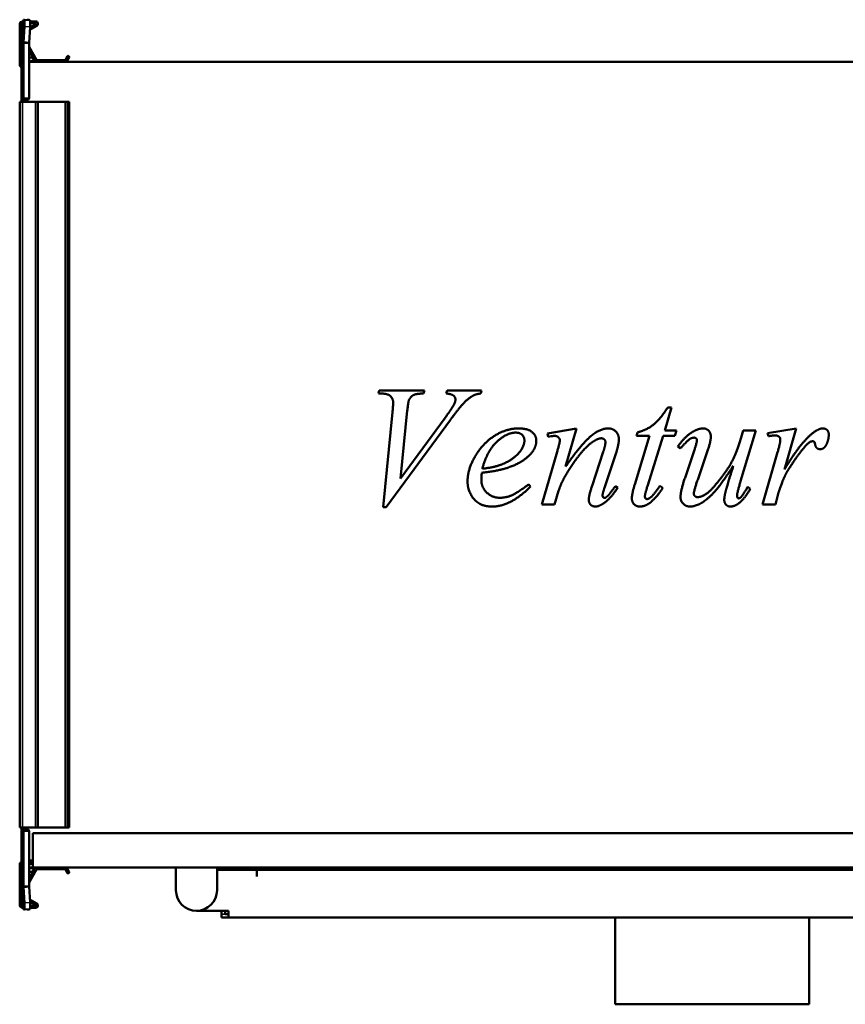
# Model space of a CAD drawing. Header units: millimetres. Extents: x 268 to 992, y 227 to 664.
# Tile 1 of 2: x 268 to 630, y 233 to 664. Entities that reach past the tile are written whole.
import ezdxf

# ---------------------------------------------------------------- set-up
doc = ezdxf.new("R2010")
doc.units = ezdxf.units.MM
doc.header["$LTSCALE"] = 3
doc.layers.add('Widoczne (ISO)', color=7, linetype='Continuous', lineweight=50)
doc.layers.add('Widoczne wąskie (ISO)', color=7, linetype='Continuous', lineweight=35)

msp = doc.modelspace()

# ---------------------------------------------------------------- linework, layer by layer
at = {"layer": 'Widoczne (ISO)'}
for p, q in [((268.2, 644.46), (268.2, 662.26)), ((269, 650.66), (269, 662.66)), ((269, 662.66), (269.3, 662.66)), ((269.8, 662.66), (269.3, 662.66)), ((269.4, 663.46), (269.8, 663.46)), ((269.8, 654.09), (269.8, 664.16)), ((269.81, 664.25), (270.24, 664.23)), ((270.24, 661.23), (269.81, 654.32)), ((270.24, 664.23), (272.73, 664.08)), ((271.42, 664.16), (272.3, 664.16)), ((272.3, 654.17), (272.73, 661.08)), ((275.7, 661.6), (272.65, 659.83)), ((272.71, 660.79), (275.3, 662.29)), ((272.8, 663.46), (275.2, 663.46)), ((275.2, 662.66), (272.8, 662.66)), ((269.8, 654.09), (269.8, 629.86)), ((271.2, 654.09), (269.8, 654.09)), ((269.81, 654.32), (271.2, 654.24)), ((271.2, 654.24), (272.3, 654.17)), ((272.3, 654.09), (271.2, 654.09)), ((272.3, 629.87), (272.3, 654.09)), ((272.33, 652.32), (275.59, 646.66)), ((269, 650.16), (269, 650.66)), ((269, 647.1), (269, 650.16)), ((269, 650.16), (269.3, 650.16)), ((269.72, 649.93), (269.8, 650.15)), ((274.9, 646.26), (272.3, 650.77)), ((272.3, 647.66), (273.4, 647.66)), ((288.24, 646.66), (289.18, 648.29)), ((289.87, 647.89), (288.93, 646.26)), ((289.45, 648.36), (289.8, 648.16)), ((269.06, 647.08), (269, 647.1)), ((269, 645.86), (269, 645.76)), ((269.07, 645.76), (269, 645.76)), ((269, 645.76), (269, 642.76)), ((269.06, 647.05), (269.06, 647.05)), ((273.4, 646.06), (272.3, 646.06)), ((987.7, 645.76), (272.3, 645.76)), ((275.77, 646.56), (288.06, 646.56)), ((269, 629.66), (269, 642.76)), ((269.06, 629.86), (269.06, 642.66)), ((269.4, 628.26), (268.2, 628.26)), ((268.2, 628.26), (268.2, 310.26)), ((269, 629.16), (269, 629.66)), ((269, 629.66), (269.3, 629.66)), ((269, 629.16), (269, 628.26)), ((269, 629.16), (269.3, 629.16)), ((269.8, 629.66), (269.3, 629.66)), ((269.4, 628.26), (275.2, 628.26)), ((269.8, 629.16), (269.8, 629.86)), ((269.8, 629.16), (271.5, 629.16)), ((271.5, 629.17), (271.5, 629.16)), ((271.5, 629.17), (271.6, 629.17)), ((271.5, 628.26), (271.5, 629.16)), ((276.2, 628.26), (275.2, 628.26)), ((276.2, 628.26), (288.06, 628.26)), ((276.2, 628.26), (276.2, 310.26)), ((288.06, 628.26), (288.24, 628.26)), ((288.24, 628.26), (289.18, 628.26)), ((289.45, 628.26), (289.18, 628.26)), ((289.45, 628.26), (289.8, 628.26)), ((289.9, 628.26), (289.8, 628.26)), ((289.9, 628.26), (289.9, 310.26)), ((425.4, 500.41), (425.77, 501.76)), ((425.77, 501.76), (445.54, 501.76)), ((445.54, 501.76), (445.13, 500.41)), ((455.14, 500.41), (455.59, 501.76)), ((455.59, 501.76), (470.58, 501.76)), ((470.58, 501.76), (470.22, 500.41)), ((426.75, 500.41), (425.4, 500.41)), ((427.45, 450.61), (431.57, 492.24)), ((438.07, 492.97), (435.09, 463.15)), ((553.84, 494.32), (550.85, 484.27)), ((552.2, 494.32), (553.84, 494.32)), ((456.94, 488.89), (428.79, 450.61)), ((435.09, 463.15), (454.61, 489.79)), ((499.46, 482.84), (512.17, 485.13)), ((512.17, 485.13), (507.39, 468.51)), ((538.56, 481.9), (538.93, 483.37)), ((550.85, 484.27), (555.96, 484.27)), ((555.96, 484.27), (555.35, 481.9)), ((590.85, 484.27), (584.11, 461.97)), ((584.39, 481.21), (585.25, 484.27)), ((585.25, 484.27), (590.85, 484.27)), ((595.91, 483.09), (608.53, 485.13)), ((608.53, 485.13), (603.39, 467.2)), ((499.79, 481.5), (499.46, 482.84)), ((501.14, 481.7), (499.79, 481.5)), ((537.74, 460.58), (544.2, 481.9)), ((544.2, 481.9), (538.56, 481.9)), ((550.12, 481.9), (543.42, 460.21)), ((555.35, 481.9), (550.12, 481.9)), ((596.4, 481.74), (595.91, 483.09)), ((497.05, 451.76), (503.71, 474.88)), ((519.03, 460.01), (523.93, 474.84)), ((557.76, 476.43), (556.61, 477.25)), ((559.76, 463.52), (563.6, 474.92)), ((593.75, 451.76), (600.32, 474.67)), ((529.57, 474.47), (524.46, 459.07)), ((569.36, 474.39), (565.31, 462.62)), ((491.25, 460.62), (491.99, 459.56)), ((504.37, 457.84), (502.57, 451.76)), ((529.12, 459.8), (530.27, 459.11)), ((548.77, 459.93), (550, 459.03)), ((587.25, 459.52), (588.35, 458.66)), ((600.57, 456.41), (599.38, 451.76)), ((428.79, 450.61), (427.45, 450.61)), ((502.57, 451.76), (497.05, 451.76)), ((599.38, 451.76), (593.75, 451.76)), ((269.4, 310.26), (268.2, 310.26)), ((269, 310.26), (269, 309.36)), ((269, 308.86), (269, 309.36)), ((269, 309.36), (269.3, 309.36)), ((269, 295.76), (269, 308.86)), ((269, 308.86), (269.3, 308.86)), ((269.06, 295.86), (269.06, 308.66)), ((269.3, 308.86), (269.8, 308.86)), ((269.4, 310.26), (275.2, 310.26)), ((269.8, 308.66), (269.8, 309.36)), ((271.5, 309.36), (269.8, 309.36)), ((269.8, 308.66), (269.8, 284.44)), ((271.5, 309.36), (271.5, 310.26)), ((271.5, 309.36), (271.5, 309.35)), ((271.6, 309.35), (271.5, 309.35)), ((272.3, 284.44), (272.3, 308.65)), ((274, 307.76), (274, 292.76)), ((274, 307.76), (986, 307.76)), ((276.2, 310.26), (275.2, 310.26)), ((276.2, 310.26), (288.06, 310.26)), ((288.06, 310.26), (288.24, 310.26)), ((288.24, 310.26), (289.18, 310.26)), ((289.45, 310.26), (289.18, 310.26)), ((289.45, 310.26), (289.8, 310.26)), ((289.9, 310.26), (289.8, 310.26)), ((268.2, 294.06), (268.2, 276.26)), ((269.06, 295.76), (269, 295.76)), ((269, 294.26), (269.07, 294.26)), ((269, 294.26), (269, 292.76)), ((274, 295.76), (272.3, 295.76)), ((274, 295.06), (272.3, 295.06)), ((272.3, 294.26), (274, 294.26)), ((269.07, 292.76), (269, 292.76)), ((269, 292.66), (269, 292.76)), ((269, 291.42), (269.06, 291.44)), ((269, 288.36), (269, 291.42)), ((269.06, 291.47), (269.06, 291.47)), ((269.71, 292.76), (269.71, 292.76)), ((269.71, 292.46), (269.71, 292.46)), ((274, 292.76), (272.3, 292.76)), ((273.4, 292.46), (272.3, 292.46)), ((274.9, 292.26), (272.3, 287.76)), ((272.3, 290.86), (273.4, 290.86)), ((272.33, 286.2), (275.59, 291.86)), ((274, 292.76), (986, 292.76)), ((275.77, 291.96), (288.06, 291.96)), ((288.24, 291.86), (289.18, 290.23)), ((289.87, 290.63), (288.93, 292.26)), ((289.45, 290.16), (289.8, 290.36)), ((336.67, 292.76), (336.67, 291.26)), ((336.67, 282.76), (336.67, 291.26)), ((354.67, 291.26), (354.67, 292.76)), ((354.67, 291.76), (372.16, 291.76)), ((354.67, 291.26), (354.67, 282.76)), ((372.16, 288.75), (372.16, 291.76)), ((372.17, 291.76), (811.17, 291.76)), ((372.17, 288.76), (372.17, 291.76)), ((269, 287.86), (269, 288.36)), ((269, 288.36), (269.3, 288.36)), ((269, 275.86), (269, 287.86)), ((269.72, 288.59), (269.8, 288.37)), ((372.17, 288.75), (372.16, 288.75)), ((372.17, 288.76), (372.17, 288.75)), ((269.8, 274.36), (269.8, 284.44)), ((269.8, 284.44), (271.2, 284.44)), ((271.2, 284.29), (269.81, 284.2)), ((269.81, 284.2), (270.24, 277.29)), ((271.2, 284.44), (272.3, 284.44)), ((272.3, 284.35), (271.2, 284.29)), ((272.73, 277.44), (272.3, 284.35)), ((275.7, 276.93), (272.65, 278.69)), ((272.71, 277.73), (275.3, 276.23)), ((269, 275.86), (269.3, 275.86)), ((269.3, 275.86), (269.8, 275.86)), ((269.4, 275.06), (269.8, 275.06)), ((270.24, 274.29), (269.81, 274.27)), ((270.24, 274.29), (272.73, 274.44)), ((272.3, 274.36), (271.42, 274.36)), ((275.2, 275.86), (272.8, 275.86)), ((272.8, 275.06), (275.2, 275.06)), ((359.67, 273.76), (345.67, 273.76)), ((356.67, 273.76), (356.67, 270.76)), ((358.17, 273.76), (358.17, 272.26)), ((359.67, 272.26), (358.17, 272.26)), ((359.67, 273.76), (359.67, 270.76)), ((356.67, 270.76), (359.67, 270.76)), ((359.67, 270.76), (823.67, 270.76)), ((529.17, 270.76), (529.17, 232.76)), ((614.17, 270.76), (614.17, 232.76)), ((614.17, 232.76), (529.17, 232.76))]:
    msp.add_line(p, q, dxfattribs=at)
for centre, radius, start, end in [((269.4, 662.26), 1.2, 90, 180), ((275.2, 662.46), 1, 300, 90), ((275.2, 662.46), 0.2, 300, 90), ((272.5, 652.42), 0.2, 180, 210), ((281, 645.82), 12, 160, 174.1375), ((269.3, 650.66), 0.5, 270, 0), ((273.4, 646.86), 0.8, 270, 90), ((289.35, 648.19), 0.2, 60, 150), ((289.7, 647.99), 0.2, 330, 60), ((269.2, 644.46), 1, 180, 258.463), ((269.2, 645.86), 0.2, 128.8292, 180), ((275.77, 646.76), 1, 210, 270), ((275.77, 646.76), 0.2, 210, 270), ((288.06, 646.76), 0.2, 270, 330), ((288.06, 646.76), 1, 270, 330), ((269.3, 629.66), 0.5, 270, 0), ((271.6, 629.87), 0.7, 359.1815, 0), ((269.3, 308.86), 0.5, 0, 90), ((271.6, 308.65), 0.7, 0, 0.8185), ((269.2, 294.06), 1, 97.8694, 180), ((269.2, 292.66), 0.2, 180, 231.1445), ((281, 292.7), 12, 185.8625, 200), ((273.4, 291.66), 0.8, 270, 90), ((275.77, 291.76), 1, 90, 150), ((275.77, 291.76), 0.2, 90, 150), ((288.06, 291.76), 1, 30, 90), ((288.06, 291.76), 0.2, 30, 90), ((289.35, 290.33), 0.2, 210, 300), ((289.7, 290.53), 0.2, 300, 30), ((269.3, 287.86), 0.5, 0, 90), ((272.5, 286.1), 0.2, 150, 180), ((345.67, 282.76), 9, 180, 0), ((269.4, 276.26), 1.2, 180, 270), ((275.2, 276.06), 1, 270, 60), ((275.2, 276.06), 0.2, 270, 60)]:
    msp.add_arc(centre, radius, start, end, dxfattribs=at)
for centre, major_axis, start_param, end_param in [((270.05, 661.24), (0.19, 2.99), 4.714295, 6.285092), ((272.54, 661.09), (0.19, 2.99), 4.714295, 6.283185), ((270.05, 277.28), (0.19, -2.99), 6.281279, 7.852075), ((272.54, 277.44), (0.19, -2.99), 0, 1.56889)]:
    msp.add_ellipse(centre, major_axis=major_axis, ratio=0.061628, start_param=start_param, end_param=end_param, dxfattribs=at)
for points, knots in [([(269.81, 664.25), (269.81, 664.23), (269.8, 664.22), (269.8, 664.19), (269.8, 664.18), (269.8, 664.16)], [0, 0, 0, 0, 0.01249515, 0.01249515, 0.0249903, 0.0249903, 0.0249903, 0.0249903]), ([(272.3, 664.16), (272.3, 664.16), (272.3, 664.15), (272.3, 664.15), (272.3, 664.15), (272.3, 664.14), (272.3, 664.14), (272.3, 664.14), (272.3, 664.14), (272.3, 664.13), (272.3, 664.13), (272.3, 664.13), (272.3, 664.12), (272.3, 664.12), (272.3, 664.12), (272.3, 664.11), (272.3, 664.11), (272.3, 664.11), (272.3, 664.11)], [0, 0, 0, 0, 0.001501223, 0.001501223, 0.001501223, 0.00300249, 0.00300249, 0.00300249, 0.004503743, 0.004503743, 0.004503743, 0.006004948, 0.006004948, 0.006004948, 0.007506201, 0.007506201, 0.007506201, 0.00845921, 0.00845921, 0.00845921, 0.00845921]), ([(269.8, 654.09), (269.8, 654.13), (269.8, 654.17), (269.8, 654.24), (269.81, 654.28), (269.81, 654.32)], [0, 0, 0, 0, 0.01249515, 0.01249515, 0.0249903, 0.0249903, 0.0249903, 0.0249903]), ([(272.3, 654.17), (272.3, 654.16), (272.3, 654.16), (272.3, 654.16), (272.3, 654.15), (272.3, 654.15), (272.3, 654.14), (272.3, 654.14), (272.3, 654.14), (272.3, 654.13), (272.3, 654.13), (272.3, 654.13), (272.3, 654.12), (272.3, 654.12), (272.3, 654.11), (272.3, 654.11), (272.3, 654.11), (272.3, 654.1), (272.3, 654.1), (272.3, 654.09), (272.3, 654.09), (272.3, 654.09)], [0, 0, 0, 0, 0.00150122, 0.00150122, 0.00150122, 0.00300249, 0.00300249, 0.00300249, 0.00450374, 0.00450374, 0.00450374, 0.00600495, 0.00600495, 0.00600495, 0.0075062, 0.0075062, 0.0075062, 0.00900747, 0.00900747, 0.00900747, 0.01050869, 0.01050869, 0.01050869, 0.01050869]), ([(269.06, 647.05), (269.06, 647.05), (269.06, 647.05), (269.06, 647.05), (269.06, 647.05), (269.06, 647.05)], [0.00000127, 0.00000127, 0.00000127, 0.00000127, 0.0077936, 0.0077936, 0.01558592, 0.01558592, 0.01558592, 0.01558592]), ([(269.06, 647.05), (269.07, 647.03), (269.07, 646.92), (269.07, 646.55), (269.07, 646.26), (269.07, 645.55), (269.07, 645.13), (269.07, 644.24), (269.07, 643.78), (269.06, 643.32)], [0.0000002, 0.0000002, 0.0000002, 0.0000002, 0.138614, 0.138614, 0.2902546, 0.2902546, 0.4411619, 0.4411619, 0.5810662, 0.5810662, 0.5810662, 0.5810662]), ([(269.06, 643.16), (269.06, 643.19), (269.06, 643.21), (269.06, 643.26), (269.06, 643.29), (269.06, 643.32)], [-0.01558465, -0.01558465, -0.01558465, -0.01558465, -0.00779233, -0.00779233, 0, 0, 0, 0]), ([(269.06, 642.66), (269.06, 642.74), (269.06, 642.83), (269.06, 642.99), (269.06, 643.08), (269.06, 643.16)], [0, 0, 0, 0, 0.02497584, 0.02497584, 0.04995141, 0.04995141, 0.04995141, 0.04995141]), ([(271.6, 629.17), (271.62, 629.17), (271.63, 629.17), (271.66, 629.17), (271.67, 629.17), (271.71, 629.18), (271.73, 629.18), (271.8, 629.2), (271.85, 629.21), (271.98, 629.28), (272.08, 629.34), (272.2, 629.5), (272.24, 629.57), (272.28, 629.7), (272.29, 629.74), (272.3, 629.81), (272.3, 629.84), (272.3, 629.86)], [0.5164602, 0.5164602, 0.5164602, 0.5164602, 0.521665, 0.521665, 0.5268699, 0.5268699, 0.5372796, 0.5372796, 0.558099, 0.558099, 0.5997379, 0.5997379, 0.6260553, 0.6260553, 0.6392139, 0.6392139, 0.6464865, 0.6464865, 0.6464865, 0.6464865]), ([(272.3, 308.66), (272.3, 308.69), (272.3, 308.71), (272.29, 308.78), (272.28, 308.82), (272.24, 308.95), (272.2, 309.02), (272.08, 309.18), (271.98, 309.24), (271.85, 309.31), (271.8, 309.32), (271.73, 309.34), (271.71, 309.34), (271.67, 309.35), (271.66, 309.35), (271.63, 309.35), (271.62, 309.35), (271.6, 309.35)], [0.902894, 0.902894, 0.902894, 0.902894, 0.9101665, 0.9101665, 0.9233252, 0.9233252, 0.9496425, 0.9496425, 0.9912814, 0.9912814, 1.0121009, 1.0121009, 1.0225106, 1.0225106, 1.0277154, 1.0277154, 1.0329203, 1.0329203, 1.0329203, 1.0329203]), ([(269.06, 295.36), (269.06, 295.44), (269.06, 295.53), (269.06, 295.69), (269.06, 295.78), (269.06, 295.86)], [0.00000127, 0.00000127, 0.00000127, 0.00000127, 0.02497637, 0.02497637, 0.04995171, 0.04995171, 0.04995171, 0.04995171]), ([(269.06, 295.36), (269.06, 295.34), (269.06, 295.31), (269.06, 295.26), (269.06, 295.23), (269.06, 295.21)], [0.00000127, 0.00000127, 0.00000127, 0.00000127, 0.0077936, 0.0077936, 0.01558592, 0.01558592, 0.01558592, 0.01558592]), ([(269.06, 295.21), (269.07, 294.74), (269.07, 294.29), (269.07, 293.4), (269.07, 292.97), (269.07, 292.26), (269.07, 291.98), (269.07, 291.6), (269.07, 291.5), (269.06, 291.48)], [0.0000002, 0.0000002, 0.0000002, 0.0000002, 0.138614, 0.138614, 0.2902546, 0.2902546, 0.4411619, 0.4411619, 0.5810662, 0.5810662, 0.5810662, 0.5810662]), ([(269.06, 291.47), (269.06, 291.47), (269.06, 291.47), (269.06, 291.47), (269.06, 291.48), (269.06, 291.48)], [-0.01558465, -0.01558465, -0.01558465, -0.01558465, -0.00779233, -0.00779233, 0, 0, 0, 0]), ([(269.81, 284.2), (269.81, 284.24), (269.8, 284.28), (269.8, 284.36), (269.8, 284.4), (269.8, 284.44)], [0, 0, 0, 0, 0.01249515, 0.01249515, 0.0249903, 0.0249903, 0.0249903, 0.0249903]), ([(272.3, 284.44), (272.3, 284.43), (272.3, 284.43), (272.3, 284.42), (272.3, 284.42), (272.3, 284.42), (272.3, 284.41), (272.3, 284.41), (272.3, 284.4), (272.3, 284.4), (272.3, 284.4), (272.3, 284.39), (272.3, 284.39), (272.3, 284.39), (272.3, 284.38), (272.3, 284.38), (272.3, 284.37), (272.3, 284.37), (272.3, 284.37), (272.3, 284.36), (272.3, 284.36), (272.3, 284.35)], [0, 0, 0, 0, 0.00150122, 0.00150122, 0.00150122, 0.00300249, 0.00300249, 0.00300249, 0.00450374, 0.00450374, 0.00450374, 0.00600495, 0.00600495, 0.00600495, 0.0075062, 0.0075062, 0.0075062, 0.00900747, 0.00900747, 0.00900747, 0.01050869, 0.01050869, 0.01050869, 0.01050869]), ([(269.8, 274.36), (269.8, 274.35), (269.8, 274.33), (269.8, 274.3), (269.81, 274.29), (269.81, 274.27)], [0, 0, 0, 0, 0.01249515, 0.01249515, 0.0249903, 0.0249903, 0.0249903, 0.0249903]), ([(272.3, 274.42), (272.3, 274.41), (272.3, 274.41), (272.3, 274.41), (272.3, 274.41), (272.3, 274.4), (272.3, 274.4), (272.3, 274.4), (272.3, 274.39), (272.3, 274.39), (272.3, 274.39), (272.3, 274.38), (272.3, 274.38), (272.3, 274.38), (272.3, 274.37), (272.3, 274.37), (272.3, 274.37), (272.3, 274.36), (272.3, 274.36)], [0.002049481, 0.002049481, 0.002049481, 0.002049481, 0.00300249, 0.00300249, 0.00300249, 0.004503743, 0.004503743, 0.004503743, 0.006004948, 0.006004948, 0.006004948, 0.007506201, 0.007506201, 0.007506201, 0.009007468, 0.009007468, 0.009007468, 0.010508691, 0.010508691, 0.010508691, 0.010508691])]:
    msp.add_open_spline(points, degree=3, knots=knots, dxfattribs=at)
for points, degree in [([(269.07, 645.91), (269.07, 645.94), (269.07, 645.98), (269.07, 646.02)], 3), ([(269.06, 629.66), (269.06, 629.73), (269.06, 629.8), (269.06, 629.86)], 3), ([(431.86, 496.53), (431.86, 498.2), (429.41, 500.41), (426.75, 500.41)], 2), ([(431.57, 492.24), (431.86, 495.43), (431.86, 496.53)], 2), ([(438.8, 497.59), (438.44, 496.77), (438.07, 492.97)], 2), ([(445.13, 500.41), (441.91, 500.37), (439.54, 499.1), (438.8, 497.59)], 2), ([(459.15, 497.79), (459.15, 498.77), (457.47, 500.25), (455.14, 500.41)], 2), ([(467.36, 499.71), (465.31, 498.73), (461.31, 494.85), (456.94, 488.89)], 2), ([(458.62, 495.79), (459.15, 496.94), (459.15, 497.79)], 2), ([(470.22, 500.41), (468.42, 500.25), (467.36, 499.71)], 2), ([(454.61, 489.79), (457.8, 494.12), (458.62, 495.79)], 2), ([(538.93, 483.37), (543.01, 484.48), (548.65, 488.89), (552.2, 494.32)], 2), ([(464.46, 461.77), (464.46, 467.28), (471.24, 478.76), (481.49, 485.13), (486.92, 485.13)], 2), ([(485.54, 483.29), (481.65, 483.29), (472.99, 475.29), (470.95, 467.48)], 2), ([(489.37, 479.82), (489.37, 481.37), (487.37, 483.29), (485.54, 483.29)], 2), ([(486.92, 485.13), (490.85, 485.13), (494.6, 481.94), (494.6, 479.78)], 2), ([(507.39, 468.51), (514.74, 478.68), (522.59, 485.13), (526.22, 485.13)], 2), ([(526.22, 485.13), (528.18, 485.13), (530.76, 482.44), (530.76, 480.31)], 2), ([(556.61, 477.25), (559.64, 481.54), (562.99, 483.54)], 2), ([(562.99, 483.54), (565.56, 485.13), (567.72, 485.13)], 2), ([(567.72, 485.13), (569.2, 485.13), (571.07, 483.05), (571.07, 481.45)], 2), ([(615.19, 482.64), (618.21, 485.13), (620.09, 485.13)], 2), ([(620.09, 485.13), (621.32, 485.13), (622.75, 483.7), (622.75, 482.31)], 2), ([(480.06, 469.61), (484.72, 471.65), (489.37, 477.29), (489.37, 479.82)], 2), ([(494.6, 479.78), (494.6, 476.72), (492.11, 473.94)], 2), ([(502.65, 481.86), (502.24, 481.86), (501.14, 481.7)], 2), ([(504.9, 479.86), (504.9, 480.64), (503.59, 481.86), (502.65, 481.86)], 2), ([(503.71, 474.88), (504.9, 479), (504.9, 479.86)], 2), ([(520.38, 479.9), (517.44, 478.27), (511.07, 470.63), (507.51, 464.71)], 2), ([(523.08, 480.8), (521.97, 480.8), (520.38, 479.9)], 2), ([(524.87, 479.13), (524.87, 479.86), (523.81, 480.8), (523.08, 480.8)], 2), ([(523.93, 474.84), (524.87, 477.61), (524.87, 479.13)], 2), ([(530.76, 480.31), (530.76, 478.11), (529.57, 474.47)], 2), ([(563.8, 481.09), (562.86, 481.09), (561.03, 479.98), (557.76, 476.43)], 2), ([(563.6, 474.92), (564.99, 479), (564.99, 480.02)], 2), ([(564.99, 480.02), (564.99, 480.43), (564.25, 481.09), (563.8, 481.09)], 2), ([(565.4, 455.02), (566.66, 455.02), (570.75, 457.44), (577.53, 465.85), (581.94, 473.2), (584.39, 481.21)], 2), ([(571.07, 481.45), (571.07, 479.45), (569.36, 474.39)], 2), ([(599.1, 482.07), (598.36, 482.07), (596.4, 481.74)], 2), ([(600.98, 481.5), (600.24, 482.07), (599.1, 482.07)], 2), ([(600.32, 474.67), (601.51, 478.68), (601.51, 480.35)], 2), ([(601.51, 480.35), (601.51, 481.05), (600.98, 481.5)], 2), ([(603.39, 467.2), (609.92, 478.23), (615.19, 482.64)], 2), ([(614.54, 479.21), (613.56, 478.68), (611.64, 476.31)], 2), ([(615.72, 479.49), (615.07, 479.49), (614.54, 479.21)], 2), ([(616.42, 479.21), (616.13, 479.49), (615.72, 479.49)], 2), ([(616.74, 478.27), (616.66, 478.96), (616.42, 479.21)], 2), ([(622.75, 482.31), (622.75, 479.9), (621.48, 477.7)], 2), ([(611.64, 476.31), (608.57, 472.71), (604.98, 466.95)], 2), ([(618.95, 476.02), (618.09, 476.02), (616.91, 477.12), (616.74, 478.27)], 2), ([(621.48, 477.7), (620.62, 476.02), (618.95, 476.02)], 2), ([(492.11, 473.94), (488.84, 470.3), (482.51, 468.06)], 2), ([(482.51, 468.06), (478.3, 466.54), (470.71, 465.69)], 2), ([(470.95, 467.48), (476.55, 468.1), (480.06, 469.61)], 2), ([(580.92, 468.79), (574.42, 458.54), (565.64, 450.9), (561.96, 450.9)], 2), ([(577.45, 457.11), (578.06, 459.64), (580.92, 468.79)], 2), ([(604.98, 466.95), (603.43, 464.5), (602.32, 461.44)], 2), ([(475.32, 450.9), (469.93, 450.9), (464.46, 457.68), (464.46, 461.77)], 2), ([(470.71, 465.69), (470.5, 463.85), (470.5, 462.62)], 2), ([(470.5, 462.62), (470.5, 459.36), (475.24, 454.74), (478.63, 454.74)], 2), ([(507.51, 464.71), (505.63, 461.56), (504.37, 457.84)], 2), ([(557.8, 455.02), (557.8, 457.8), (559.76, 463.52)], 2), ([(565.31, 462.62), (563.64, 457.84), (563.64, 456.58)], 2), ([(584.11, 461.97), (582.59, 456.99), (582.59, 455.68)], 2), ([(491.99, 459.56), (483.25, 450.9), (475.32, 450.9)], 2), ([(478.63, 454.74), (481.33, 454.74), (486.31, 456.9), (491.25, 460.62)], 2), ([(517.6, 453.92), (517.6, 455.72), (519.03, 460.01)], 2), ([(524.46, 459.07), (523.61, 456.41), (523.61, 455.84)], 2), ([(530.27, 459.11), (527, 454.29), (524.1, 452.29)], 2), ([(525.36, 455.11), (527.08, 456.62), (529.12, 459.8)], 2), ([(536.47, 454.49), (536.47, 456.5), (537.74, 460.58)], 2), ([(543.42, 460.21), (542.19, 456.5), (542.19, 455.39)], 2), ([(550, 459.03), (546.81, 454.13), (543.91, 452.21)], 2), ([(545.26, 455.39), (546.03, 456.13), (548.77, 459.93)], 2), ([(588.35, 458.66), (585.82, 454.17), (583.12, 452.17)], 2), ([(583.29, 454.49), (583.78, 454.49), (584.92, 455.56), (587.25, 459.52)], 2), ([(602.32, 461.44), (600.77, 457.27), (600.57, 456.41)], 2), ([(520.46, 450.9), (519.15, 450.9), (517.6, 452.53), (517.6, 453.92)], 2), ([(523.61, 455.84), (523.61, 455.35), (524.14, 454.66), (524.42, 454.66)], 2), ([(524.42, 454.66), (524.79, 454.66), (525.36, 455.11)], 2), ([(539.99, 450.9), (538.44, 450.9), (536.47, 452.9), (536.47, 454.49)], 2), ([(542.19, 455.39), (542.19, 454.82), (542.72, 454.17), (543.09, 454.17)], 2), ([(543.09, 454.17), (543.91, 454.17), (545.26, 455.39)], 2), ([(561.96, 450.9), (560.21, 450.9), (557.8, 453.23), (557.8, 455.02)], 2), ([(563.64, 456.58), (563.64, 455.84), (564.58, 455.02), (565.4, 455.02)], 2), ([(576.96, 453.8), (576.96, 455.07), (577.45, 457.11)], 2), ([(579.69, 450.9), (578.47, 450.9), (576.96, 452.53), (576.96, 453.8)], 2), ([(582.59, 455.68), (582.59, 455.07), (582.96, 454.49), (583.29, 454.49)], 2), ([(524.1, 452.29), (522.05, 450.9), (520.46, 450.9)], 2), ([(543.91, 452.21), (541.99, 450.9), (539.99, 450.9)], 2), ([(583.12, 452.17), (581.37, 450.9), (579.69, 450.9)], 2), ([(269.06, 308.66), (269.06, 308.73), (269.06, 308.8), (269.06, 308.86)], 3), ([(269.07, 292.62), (269.07, 292.66), (269.07, 292.71), (269.07, 292.76)], 3)]:
    msp.add_open_spline(points, degree=degree, dxfattribs=at)
at = {"layer": 'Widoczne wąskie (ISO)'}
for p, q in [((269.3, 662.66), (269.3, 650.66)), ((269.81, 664.25), (269.81, 654.32)), ((270.24, 664.23), (270.24, 664.23)), ((270.24, 661.23), (272.73, 661.08)), ((269, 650.66), (269.3, 650.66)), ((269.3, 650.66), (269.8, 650.66)), ((269.3, 650.66), (269.3, 650.16)), ((269.63, 649.66), (269.63, 649.66)), ((269.72, 642.66), (269.06, 642.66)), ((269.72, 629.66), (269.72, 642.66)), ((269.72, 642.66), (269.8, 642.66)), ((269.3, 629.66), (269.3, 629.16)), ((269.4, 628.26), (269.4, 310.26)), ((272.3, 629.86), (269.8, 629.86)), ((271.2, 629.16), (271.2, 628.26)), ((275.2, 628.26), (275.2, 310.26)), ((288.06, 628.26), (288.06, 310.26)), ((288.24, 628.26), (288.24, 310.26)), ((289.18, 628.26), (289.18, 310.26)), ((289.45, 628.26), (289.45, 310.26)), ((289.8, 628.26), (289.8, 310.26)), ((269.3, 309.36), (269.3, 308.86)), ((269.72, 295.86), (269.72, 308.86)), ((269.8, 308.66), (272.3, 308.66)), ((271.2, 310.26), (271.2, 309.36)), ((269.06, 295.86), (269.72, 295.86)), ((269.72, 295.86), (269.8, 295.86)), ((269, 287.86), (269.3, 287.86)), ((269.3, 288.36), (269.3, 287.86)), ((269.8, 287.86), (269.3, 287.86)), ((269.3, 287.86), (269.3, 275.86)), ((269.63, 288.86), (269.63, 288.86)), ((269.81, 284.2), (269.81, 274.27)), ((270.24, 277.29), (272.73, 277.44)), ((270.24, 274.29), (270.24, 274.29)), ((358.17, 272.26), (357.07, 272.26))]:
    msp.add_line(p, q, dxfattribs=at)
for centre, major_axis, ratio, start_param, end_param in [((280.99, 645.78), (-11.99, 0.38), 0.984885, 5.965377, 6.208164), ((269.65, 644.79), (-0.07, -5.14), 0.000062, 2.948989, 3.141593), ((280.99, 643.16), (-12, -0.07), 0.173121, 5.933196, 6.175982), ((269.65, 642.66), (0, 6.01), 0.012226, 4.712175, 4.90478), ((280.99, 295.36), (-12, 0.07), 0.173121, 0.107203, 0.349989), ((269.65, 295.86), (0, 6.01), 0.012225, 4.519998, 4.712603), ((280.99, 292.74), (-11.99, -0.38), 0.984885, 0.075022, 0.317808), ((269.65, 293.74), (-0.07, 5.14), 0.000062, 3.141593, 3.334197)]:
    msp.add_ellipse(centre, major_axis=major_axis, ratio=ratio, start_param=start_param, end_param=end_param, dxfattribs=at)
for points, knots in [([(269.71, 647.78), (269.71, 648.24), (269.71, 649.17), (269.72, 649.69), (269.72, 649.83)], [-0.0000125, -0.0000125, -0.0000125, -0.0000125, 0.083717, 0.1958357, 0.1958357, 0.1958357, 0.1958357]), ([(269.72, 643.81), (269.71, 645.09), (269.71, 646.51), (269.71, 647.63), (269.71, 647.78)], [-0.1965799, -0.1965799, -0.1965799, -0.1965799, -0.0284018, -0.0000125, -0.0000125, -0.0000125, -0.0000125]), ([(269.71, 290.74), (269.71, 291.2), (269.71, 292.41), (269.72, 293.86), (269.72, 294.71)], [-0.0000125, -0.0000125, -0.0000125, -0.0000125, 0.083717, 0.1958357, 0.1958357, 0.1958357, 0.1958357]), ([(269.72, 288.69), (269.71, 288.9), (269.71, 289.56), (269.71, 290.58), (269.71, 290.74)], [-0.1965799, -0.1965799, -0.1965799, -0.1965799, -0.0284018, -0.0000125, -0.0000125, -0.0000125, -0.0000125])]:
    msp.add_open_spline(points, degree=3, knots=knots, dxfattribs=at)

doc.saveas('drawing.dxf')
